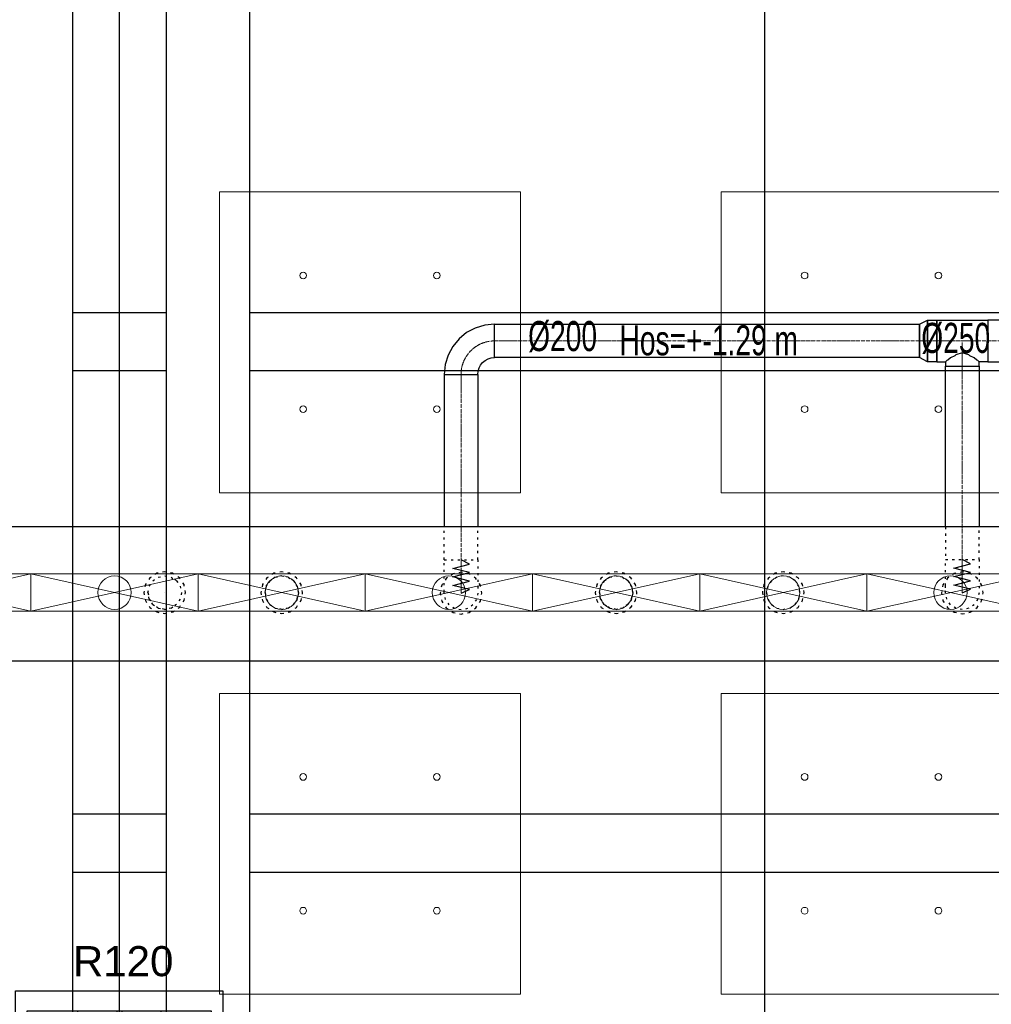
# Model space of a CAD drawing. Header units: centimetres. Extents: x -228435 to 46820, y -89367 to 152985.
# Tile 125 of 252: x -35135 to -29323, y 53540 to 59430. Entities that reach past the tile are written whole.
import ezdxf

# ---------------------------------------------------------------- set-up
doc = ezdxf.new("R2010")
doc.units = ezdxf.units.CM
doc.header["$LTSCALE"] = 50
doc.header["$PDMODE"] = 35
doc.header["$PDSIZE"] = 0.1
for name, pattern in [('CADVENT_CENTERLINE', [9.9, 7.4, -1, 0.5, -1]), ('CADVENT_HIDDEN', [0.8, 0.25, -0.55]), ('Kondygnacja  -0_5$0$HIDDEN', [9.525, 6.35, -3.175]), ('Kondygnacja  -0_5$0$HIDDEN2', [4.7625, 3.175, -1.5875]), ('Osie rzutów$0$DASHDOT2', [12.7, 6.35, -3.175, 0, -3.175])]:
    doc.linetypes.add(name, pattern=pattern)
doc.layers.get('0').update_dxf_attribs({"color": 8})
doc.layers.get('DEFPOINTS').update_dxf_attribs({"color": 8})
for name, color, linetype in [('01-103-Went PP_poziom-0_5$0$L_Nawiew', 3, 'Continuous'), ('bgde-nawiewEXP', 1, 'Continuous'), ('bgde-nawiewHIDDEN', 1, 'Continuous'), ('bgde-tekst', 7, 'Continuous'), ('Kondygnacja  -0_5$0$ARCH_INFO_ODPORNOŚĆ OGNIOWA', 8, 'Continuous'), ('Kondygnacja  -0_5$0$ARCH_KONSTR_POWYŻEJ RZUTU', 8, 'Kondygnacja  -0_5$0$HIDDEN'), ('Kondygnacja  -0_5$0$ARCH_KONSTR_POWYŻEJ RZUTU_IST', 8, 'Kondygnacja  -0_5$0$HIDDEN2'), ('Kondygnacja  -0_5$0$ARCH_KONSTRUKCJA_NIEWIDOCZNA', 8, 'Continuous'), ('Kondygnacja  -0_5$0$ARCH_OKŁADZINA', 8, 'Continuous'), ('Kondygnacja  -0_5$0$ARCH_SŁUPY', 8, 'Continuous'), ('Osie rzutów$0$ARCH_INFO_OSIE_IST', 8, 'Osie rzutów$0$DASHDOT2'), ('Osie rzutów$0$ARCH_INFO_OSIE_OPISY_IST', 8, 'Continuous')]:
    doc.layers.add(name, color=color, linetype=linetype)
for name, color, linetype, lineweight in [('bgde-nawiewCEN', 7, 'Continuous', 13), ('bgde_nawiewnik', 11, 'Continuous', 5), ('Kondygnacja  -0_5$0$ARCH_INFO_WYMIARY', 8, 'Continuous', 9), ('SU Lampy kwadratowe  -05$0$ARCH_SUFITY_PODWIESZANE', 8, 'Continuous', 9)]:
    doc.layers.add(name, color=color, linetype=linetype, lineweight=lineweight)
doc.styles.add('Kondygnacja  -0_5$0$Arial', font='ARIAL.TTF')
doc.styles.add('Kondygnacja  -0_5$0$Romans', font='Romans.shx', dxfattribs={"width": 0.7})
doc.dimstyles.new('Kondygnacja  -0_5$0$Wymiary 1-100', dxfattribs={"dimtxt": 12, "dimasz": 10, "dimexe": 5, "dimexo": 0, "dimgap": 4, "dimtad": 1, "dimrnd": 0.5, "dimzin": 12, "dimdsep": 46, "dimtxsty": 'Kondygnacja  -0_5$0$Romans', "dimblk": 'Kondygnacja  -0_5$0$_Oblique', "dimcen": 10, "dimdle": 10, "dimclrt": 55, "dimazin": 0, "dimtfac": 1, "dimtmove": 1, "dimatfit": 3, "dimfxl": 0, "dimtolj": 1, "dimtzin": 0, "dimarcsym": 0})
pattern_1 = [(45, (-1133.3117, -3177.9858), (-0.6735192, 0.6735192), [])]

# ---------------------------------------------------------------- blocks, each defined once
blk = doc.blocks.new('Osie rzutów')
at = {"layer": 'Osie rzutów$0$ARCH_INFO_OSIE_IST', "ltscale": 10}
for p, q in [((8660, 12510), (8660, 4623.26)), ((4436.04, 10400), (13655, 10400))]:
    blk.add_line(p, q, dxfattribs=at)
blk = doc.blocks.new('SU Lampy kwadratowe  -05$0$moduł sufitu')
at = {"layer": 'SU Lampy kwadratowe  -05$0$ARCH_SUFITY_PODWIESZANE'}
for points in [[(60, -60), (240, -60), (240, -240), (60, -240)], [(360, -60), (540, -60), (540, -240), (360, -240)], [(60, -360), (240, -360), (240, -540), (60, -540)], [(360, -360), (540, -360), (540, -540), (360, -540)]]:
    blk.add_lwpolyline(points, close=True, dxfattribs=at)
for centre in [(110, -110), (190, -110), (410, -110), (490, -110), (110, -190), (190, -190), (410, -190), (490, -190), (110, -410), (190, -410), (410, -410), (490, -410), (110, -490), (190, -490), (410, -490), (490, -490)]:
    blk.add_circle(centre, 2, dxfattribs=at)
blk = doc.blocks.new('SU Lampy kwadratowe  -05')
at = {"layer": 'SU Lampy kwadratowe  -05$0$ARCH_SUFITY_PODWIESZANE'}
blk.add_blockref('SU Lampy kwadratowe  -05$0$moduł sufitu', (8660, 10400), dxfattribs=at)
blk = doc.blocks.new('Kondygnacja  -0_5$0$_Oblique')
at = {"color": 0, "linetype": 'ByBlock', "lineweight": -2}
blk.add_line((-0.5, -0.5), (0.5, 0.5), dxfattribs=at)
blk = doc.blocks.new('*D152')
at = {"layer": 'DEFPOINTS', "color": 0}
for p in [(-29490, 82605), (-29490, 13059.2), (-30690, 12765)]:
    blk.add_point(p, dxfattribs=at)
at = {"layer": 'Kondygnacja  -0_5$0$ARCH_INFO_WYMIARY', "color": 0, "lineweight": -2}
for p, q in [((-30700, 13059.2), (-29480, 13059.2)), ((-30690, 13051.2), (-30690, 13064.2)), ((-29490, 13067.2), (-29490, 13054.2))]:
    blk.add_line(p, q, dxfattribs=at)
at = {"layer": 'Kondygnacja  -0_5$0$ARCH_INFO_WYMIARY', "color": 0, "lineweight": -2, "xscale": 10, "yscale": 10, "zscale": 10, "rotation": 180}
blk.add_blockref('Kondygnacja  -0_5$0$_Oblique', (-30690, 13059.2), dxfattribs=at)
at = {"layer": 'Kondygnacja  -0_5$0$ARCH_INFO_WYMIARY', "color": 0, "lineweight": -2, "xscale": 10, "yscale": 10, "zscale": 10}
blk.add_blockref('Kondygnacja  -0_5$0$_Oblique', (-29490, 13059.2), dxfattribs=at)
at = {"layer": 'Kondygnacja  -0_5$0$ARCH_INFO_WYMIARY', "color": 55, "insert": (-30090, 13069.2), "char_height": 12, "attachment_point": 5, "style": 'Kondygnacja  -0_5$0$Romans'}
blk.add_mtext('\\A1;1200', dxfattribs=at)
blk = doc.blocks.new('Kondygnacja  -0_5$0$słup_kwadrat')
at = {"layer": 'Kondygnacja  -0_5$0$ARCH_SŁUPY', "lineweight": 40}
h = blk.add_hatch(dxfattribs=at)
h.set_pattern_fill('ANSI31', color=256, scale=0.3, style=0)
h.set_pattern_definition(pattern_1)
h.paths.add_polyline_path([(36, 34), (39, 34), (39, 84), (36, 84)])
h = blk.add_hatch(dxfattribs=at)
h.set_pattern_fill('ANSI31', color=256, scale=0.3, style=0)
h.set_pattern_definition(pattern_1)
h.paths.add_polyline_path([(89, 80), (89, 83), (39, 83), (39, 80)])
h = blk.add_hatch(dxfattribs=at)
h.set_pattern_fill('ANSI31', color=256, scale=0.3, style=0)
h.set_pattern_definition(pattern_1)
h.paths.add_polyline_path([(89, 34), (92, 34), (92, 84), (89, 84)])
h = blk.add_hatch(dxfattribs=at)
h.set_pattern_fill('ANSI31', color=256, scale=0.3, style=0)
h.set_pattern_definition(pattern_1)
h.paths.add_polyline_path([(89, 57.5), (89, 60.5), (39, 60.5), (39, 57.5)])
h = blk.add_hatch(dxfattribs=at)
h.set_pattern_fill('ANSI31', color=256, scale=0.3, style=0)
h.set_pattern_definition(pattern_1)
h.paths.add_polyline_path([(89, 35), (89, 38), (39, 38), (39, 35)])
at = {"layer": 'Kondygnacja  -0_5$0$ARCH_KONSTRUKCJA_NIEWIDOCZNA'}
blk.add_lwpolyline([(119, 109), (119, 9), (9, 9), (9, 109)], close=True, dxfattribs=at)
for points in [[(36, 109), (36, 84)], [(39, 109), (39, 84)], [(62.5, 109), (62.5, 83)], [(65.5, 109), (65.5, 83)], [(89, 109), (89, 84)], [(92, 109), (92, 84)], [(9, 83), (36, 83)], [(92, 83), (119, 83)], [(9, 80), (36, 80)], [(92, 80), (119, 80)], [(9, 60.5), (36, 60.5)], [(92, 60.5), (119, 60.5)], [(9, 57.5), (36, 57.5)], [(92, 57.5), (119, 57.5)], [(9, 38), (36, 38)], [(92, 38), (119, 38)], [(9, 35), (36, 35)], [(36, 34), (36, 9)], [(39, 34), (39, 9)], [(62.5, 35), (62.5, 9)], [(65.49, 35), (65.49, 9)], [(89, 34), (89, 9)], [(92, 35), (119, 35)], [(92, 34), (92, 9)]]:
    blk.add_lwpolyline(points, dxfattribs=at)
at = {"layer": 'Kondygnacja  -0_5$0$ARCH_OKŁADZINA'}
blk.add_lwpolyline([(2, 121), (126, 121), (126, -3), (2, -3)], close=True, dxfattribs=at)
at = {"layer": 'Kondygnacja  -0_5$0$ARCH_SŁUPY', "lineweight": 40}
for p, q in [((39, 60.5), (89, 60.5)), ((89, 57.5), (39, 57.5))]:
    blk.add_line(p, q, dxfattribs=at)
at = {"layer": 'Kondygnacja  -0_5$0$ARCH_SŁUPY', "lineweight": 50, "const_width": 3}
blk.add_lwpolyline([(28.5, 94.5), (99.5, 94.5), (99.5, 23.5), (28.5, 23.5)], close=True, dxfattribs=at)
at = {"layer": 'Kondygnacja  -0_5$0$ARCH_SŁUPY', "lineweight": 40}
for points in [[(36, 84), (39, 84), (39, 34), (36, 34)], [(89, 84), (92, 84), (92, 34), (89, 34)]]:
    blk.add_lwpolyline(points, close=True, dxfattribs=at)
for points in [[(89, 83), (39, 83)], [(39, 80), (89, 80)], [(89, 38), (39, 38)], [(39, 35), (89, 35)]]:
    blk.add_lwpolyline(points, dxfattribs=at)
blk = doc.blocks.new('Kondygnacja  -0_5$0$konstrukcja istniejąca -0.5')
at = {"layer": 'Kondygnacja  -0_5$0$ARCH_KONSTR_POWYŻEJ RZUTU_IST', "ltscale": 10}
blk.add_line((8632, 10975), (8632, 9825), dxfattribs=at)
for points in [[(8688, 10975), (8688, 9825)], [(8738, 10975), (8738, 9825)], [(8632, 10267.89), (8688, 10267.89)], [(8738, 10267.89), (9782, 10267.89)], [(8688, 10232.89), (8632, 10232.89)], [(9782, 10232.89), (8738, 10232.89)], [(8632, 9967.89), (8688, 9967.89)], [(8738, 9967.89), (9782, 9967.89)], [(8688, 9932.89), (8632, 9932.89)], [(9782, 9932.89), (8738, 9932.89)]]:
    blk.add_lwpolyline(points, dxfattribs=at)
blk = doc.blocks.new('*D196')
at = {"layer": 'DEFPOINTS', "color": 0}
for p in [(-30050, 80238.2), (-30300, 80097.2), (-30300, 12523.8)]:
    blk.add_point(p, dxfattribs=at)
at = {"layer": 'Kondygnacja  -0_5$0$ARCH_INFO_WYMIARY', "color": 0, "lineweight": -2}
for p, q in [((-30050, 80105.2), (-30050, 80092.2)), ((-30040, 80097.2), (-30310, 80097.2)), ((-30300, 80089.2), (-30300, 80102.2))]:
    blk.add_line(p, q, dxfattribs=at)
at = {"layer": 'Kondygnacja  -0_5$0$ARCH_INFO_WYMIARY', "color": 0, "lineweight": -2, "xscale": 10, "yscale": 10, "zscale": 10, "rotation": 180}
blk.add_blockref('Kondygnacja  -0_5$0$_Oblique', (-30300, 80097.2), dxfattribs=at)
at = {"layer": 'Kondygnacja  -0_5$0$ARCH_INFO_WYMIARY', "color": 0, "lineweight": -2, "xscale": 10, "yscale": 10, "zscale": 10}
blk.add_blockref('Kondygnacja  -0_5$0$_Oblique', (-30050, 80097.2), dxfattribs=at)
at = {"layer": 'Kondygnacja  -0_5$0$ARCH_INFO_WYMIARY', "color": 55, "insert": (-30175, 80107.2), "char_height": 12, "attachment_point": 5, "style": 'Kondygnacja  -0_5$0$Romans'}
blk.add_mtext('\\A1;250', dxfattribs=at)
blk = doc.blocks.new('*D212')
at = {"layer": 'DEFPOINTS', "color": 0}
for p in [(-30586.3, 81900), (-30681.1, 12489.5), (9064, 12489.5)]:
    blk.add_point(p, dxfattribs=at)
at = {"layer": 'Kondygnacja  -0_5$0$ARCH_INFO_WYMIARY', "color": 0, "lineweight": -2}
for p, q in [((-30673.1, 81900), (-30686.1, 81900)), ((-30681.1, 81910), (-30681.1, 12479.5)), ((-30673.1, 12489.5), (-30686.1, 12489.5))]:
    blk.add_line(p, q, dxfattribs=at)
at = {"layer": 'Kondygnacja  -0_5$0$ARCH_INFO_WYMIARY', "color": 0, "lineweight": -2, "xscale": 10, "yscale": 10, "zscale": 10}
for p, rotation in [((-30681.1, 81900), 90), ((-30681.1, 12489.5), 270)]:
    blk.add_blockref('Kondygnacja  -0_5$0$_Oblique', p, dxfattribs=dict(at, rotation=rotation))
at = {"layer": 'Kondygnacja  -0_5$0$ARCH_INFO_WYMIARY', "color": 55, "insert": (-30691.1, 47194.8), "char_height": 12, "attachment_point": 5, "rotation": 90, "style": 'Kondygnacja  -0_5$0$Romans'}
blk.add_mtext('\\A1;69410.5', dxfattribs=at)
blk = doc.blocks.new('A$C066D7839')
at = {"layer": 'bgde_nawiewnik'}
for p, q in [((-50, -11.15), (-50, 11.15)), ((-50, 11.15), (50, 11.15)), ((-50, -11.15), (50, 11.15)), ((50, -11.15), (-50, 11.15)), ((50, 11.15), (50, -11.15)), ((50, -11.15), (-50, -11.15))]:
    blk.add_line(p, q, dxfattribs=at)
blk.add_circle((0, 0), 10, dxfattribs=at)

msp = doc.modelspace()

# ---------------------------------------------------------------- linework, layer by layer
at = {"layer": 'bgde-nawiewCEN', "linetype": 'CADVENT_CENTERLINE', "ltscale": 0.06}
for p, q in [((-29753.003, 57508.36), (-32295.248, 57508.36)), ((-29650.003, 57508.36), (-29753.003, 57508.36)), ((-29650.003, 57508.36), (-29497.003, 57508.36)), ((-29497.003, 57358.36), (-29497.003, 57508.36)), ((-29497.003, 57508.36), (-29344.003, 57508.36)), ((-29344.003, 57508.36), (-29204.003, 57508.36)), ((-29497.003, 57358.36), (-29497.003, 56201.3)), ((-32495.248, 57308.36), (-32495.248, 56199.522)), ((-32495.248, 56199.522), (-32495.248, 56180.826)), ((-29497.003, 56201.3), (-29497.003, 56182.604)), ((-32495.248, 56180.826), (-32495.248, 56129.715)), ((-29497.003, 56182.604), (-29497.003, 56131.493)), ((-32495.248, 56129.715), (-32495.248, 56101.922)), ((-32495.248, 56101.922), (-32495.248, 56078.397)), ((-32495.248, 56078.397), (-32495.248, 56058.782)), ((-29497.003, 56131.493), (-29497.003, 56103.7)), ((-29497.003, 56103.7), (-29497.003, 56080.174)), ((-29497.003, 56080.174), (-29497.003, 56060.56)), ((-32495.248, 56058.782), (-32495.248, 56042.722)), ((-32495.248, 56042.722), (-32495.248, 56029.863)), ((-32495.248, 56029.863), (-32495.248, 56019.848)), ((-32495.248, 56019.848), (-32495.248, 56012.322)), ((-29497.003, 56060.56), (-29497.003, 56044.5)), ((-29497.003, 56044.5), (-29497.003, 56031.641)), ((-29497.003, 56031.641), (-29497.003, 56021.626)), ((-29497.003, 56021.626), (-29497.003, 56014.1)), ((-29497.003, 56014.1), (-29497.003, 56008.708)), ((-32495.248, 56012.322), (-32495.248, 56006.93)), ((-32495.248, 56006.93), (-32495.248, 56003.315)), ((-32495.248, 56003.315), (-32495.248, 56001.122)), ((-32495.248, 56001.122), (-32495.248, 55999.997)), ((-32495.248, 55999.997), (-32495.248, 55999.522)), ((-29497.003, 56008.708), (-29497.003, 56005.093)), ((-29497.003, 56005.093), (-29497.003, 56002.9)), ((-29497.003, 56002.9), (-29497.003, 56001.774)), ((-29497.003, 56001.774), (-29497.003, 56001.3))]:
    msp.add_line(p, q, dxfattribs=at)
msp.add_arc((-32295.248, 57308.36), 200, 90, 180, dxfattribs=at)
at = {"layer": 'bgde-nawiewEXP', "linetype": 'Continuous'}
for points in [[(-32595.248, 57308.36), (-32395.248, 57308.36), (-32393.326, 57327.869), (-32387.636, 57346.629), (-32378.395, 57363.917), (-32365.958, 57379.071), (-32350.805, 57391.507), (-32333.516, 57400.748), (-32314.757, 57406.439), (-32295.248, 57408.36), (-32295.248, 57608.36), (-32353.775, 57602.596), (-32410.053, 57585.524), (-32461.919, 57557.801), (-32507.38, 57520.492), (-32544.689, 57475.031), (-32572.412, 57423.165), (-32589.483, 57366.887)], [(-32295.248, 57408.36), (-32295.248, 57608.36), (-29753.003, 57608.36), (-29753.003, 57408.36)], [(-29753.003, 57408.36), (-29753.003, 57608.36), (-29704.846, 57633.36), (-29704.846, 57383.36)], [(-29704.845, 57383.36), (-29704.845, 57633.36), (-29650.003, 57633.36), (-29650.003, 57383.36)], [(-29344.002, 57383.36), (-29204.003, 57383.36), (-29204.003, 57633.36), (-29344.002, 57633.36), (-29344.002, 57392.875)], [(-51077.187, 55595.52), (-9318.667, 55595.52), (-9318.667, 56395.52), (-51077.187, 56395.52), (-51077.187, 55995.517)]]:
    msp.add_lwpolyline(points, close=True, dxfattribs=at)
for points in [[(-29650.003, 57383.36), (-29650.003, 57633.36), (-29344.003, 57633.36), (-29344.003, 57383.36), (-29397.003, 57383.36)], [(-29650.003, 57383.36), (-29597.003, 57383.36), (-29597.003, 57358.36), (-29397.003, 57358.36), (-29397.003, 57383.36), (-29404.615, 57390.972), (-29411.007, 57392.875), (-29426.292, 57408.16), (-29452.748, 57419.972), (-29458.734, 57425.958), (-29497.003, 57437.35), (-29535.271, 57425.958), (-29541.257, 57419.972), (-29567.713, 57408.16), (-29582.998, 57392.875), (-29589.391, 57390.972), (-29597.003, 57383.36)], [(-29597.003, 56395.52), (-29597.003, 57358.36), (-29397.003, 57358.36), (-29397.003, 56395.52)], [(-32595.248, 57308.36), (-32595.248, 56395.52)], [(-32595.248, 57308.36), (-32395.248, 57308.36), (-32395.248, 56395.52)]]:
    msp.add_lwpolyline(points, dxfattribs=at)
at = {"layer": 'bgde-nawiewHIDDEN', "linetype": 'CADVENT_HIDDEN'}
for points in [[(-32595.248, 56199.523), (-32395.248, 56199.523), (-32395.248, 56395.52)], [(-32595.248, 56199.523), (-32595.248, 56395.52)], [(-29597.003, 56395.52), (-29597.003, 56201.3), (-29397.003, 56201.3), (-29397.003, 56395.52)], [(-34367.838, 56002.697), (-34360.226, 56040.966), (-34338.549, 56073.408), (-34306.106, 56095.085), (-34267.838, 56102.697), (-34229.57, 56095.085), (-34197.127, 56073.408)], [(-34197.127, 56073.408), (-34229.57, 56095.085)], [(-34197.127, 56073.408), (-34175.45, 56040.966), (-34167.838, 56002.697), (-34175.45, 55964.429), (-34197.127, 55931.987), (-34229.57, 55910.31)], [(-33667.838, 56002.697), (-33660.226, 56040.966), (-33638.549, 56073.408), (-33606.106, 56095.085), (-33567.838, 56102.697), (-33529.57, 56095.085)], [(-33529.57, 56095.085), (-33567.838, 56102.697)], [(-33529.57, 56095.085), (-33497.127, 56073.408), (-33475.45, 56040.966)], [(-33475.45, 56040.966), (-33497.127, 56073.408)], [(-33475.45, 56040.966), (-33467.838, 56002.697), (-33475.45, 55964.429)], [(-34367.838, 56002.697), (-34360.226, 55964.429), (-34338.549, 55931.987), (-34306.106, 55910.31), (-34267.838, 55902.697), (-34229.57, 55910.31), (-34197.127, 55931.987)], [(-33667.838, 56002.697), (-33660.226, 55964.429), (-33638.549, 55931.987), (-33606.106, 55910.31), (-33567.838, 55902.697)], [(-33529.57, 55910.31), (-33497.127, 55931.987), (-33475.45, 55964.429)], [(-33475.45, 55964.429), (-33497.127, 55931.987)], [(-33475.45, 55964.429), (-33467.838, 56002.697)], [(-33567.838, 55902.697), (-33606.106, 55910.31)], [(-33567.838, 55902.697), (-33529.57, 55910.31)], [(-33529.57, 55910.31), (-33567.838, 55902.697)]]:
    msp.add_lwpolyline(points, dxfattribs=at)
for points in [[(-32595.248, 56006.93), (-32595.248, 56199.522), (-32395.248, 56199.522), (-32395.248, 55999.522), (-32402.86, 55961.254), (-32424.537, 55928.812), (-32456.979, 55907.135), (-32495.248, 55899.522), (-32533.516, 55907.135), (-32565.958, 55928.812), (-32587.636, 55961.254), (-32595.248, 55999.522), (-32595.248, 56003.315)], [(-29597.003, 56044.5), (-29597.003, 56201.3), (-29397.003, 56201.3), (-29397.003, 56001.3), (-29404.615, 55963.032), (-29426.292, 55930.59), (-29458.734, 55908.912), (-29497.003, 55901.3), (-29535.271, 55908.912), (-29567.713, 55930.59), (-29589.391, 55963.032), (-29597.003, 56001.3), (-29597.003, 56031.641)], [(-34392.838, 56002.697), (-34383.323, 55954.862), (-34356.226, 55914.309), (-34315.674, 55887.213), (-34267.838, 55877.697), (-34220.003, 55887.213), (-34179.45, 55914.309), (-34152.353, 55954.862), (-34142.838, 56002.697), (-34152.353, 56050.533), (-34179.45, 56091.086), (-34220.003, 56118.182), (-34267.838, 56127.697), (-34315.674, 56118.182), (-34356.226, 56091.086), (-34383.323, 56050.533)], [(-34392.838, 56002.697), (-34383.323, 55954.862), (-34356.226, 55914.309), (-34315.674, 55887.213), (-34267.838, 55877.697), (-34220.003, 55887.213), (-34179.45, 55914.309), (-34152.353, 55954.862), (-34142.838, 56002.697), (-34152.353, 56050.533), (-34179.45, 56091.086), (-34220.003, 56118.182), (-34267.838, 56127.697), (-34315.674, 56118.182), (-34356.226, 56091.086), (-34383.323, 56050.533)], [(-34367.838, 56002.697), (-34360.226, 56040.966), (-34338.549, 56073.408), (-34306.106, 56095.085), (-34267.838, 56102.697), (-34229.57, 56095.085), (-34197.127, 56073.408), (-34175.45, 56040.966), (-34167.838, 56002.697), (-34175.45, 55964.429), (-34197.127, 55931.987), (-34229.57, 55910.31), (-34267.838, 55902.697), (-34306.106, 55910.31), (-34338.549, 55931.987), (-34360.226, 55964.429)], [(-33692.838, 56002.697), (-33683.323, 55954.862), (-33656.226, 55914.309), (-33615.674, 55887.213), (-33567.838, 55877.697), (-33520.003, 55887.213), (-33479.45, 55914.309), (-33452.353, 55954.862), (-33442.838, 56002.697), (-33452.353, 56050.533), (-33479.45, 56091.086), (-33520.003, 56118.182), (-33567.838, 56127.697), (-33615.674, 56118.182), (-33656.226, 56091.086), (-33683.323, 56050.533)], [(-33692.838, 56002.697), (-33683.323, 55954.862), (-33656.226, 55914.309), (-33615.674, 55887.213), (-33567.838, 55877.697), (-33520.003, 55887.213), (-33479.45, 55914.309), (-33452.353, 55954.862), (-33442.838, 56002.697), (-33452.353, 56050.533), (-33479.45, 56091.086), (-33520.003, 56118.182), (-33567.838, 56127.697), (-33615.674, 56118.182), (-33656.226, 56091.086), (-33683.323, 56050.533)], [(-33667.838, 56002.697), (-33660.226, 55964.429), (-33638.549, 55931.987), (-33606.106, 55910.31), (-33567.838, 55902.697), (-33529.57, 55910.31), (-33497.127, 55931.987), (-33475.45, 55964.429), (-33467.838, 56002.697), (-33475.45, 56040.966), (-33497.127, 56073.408), (-33529.57, 56095.085), (-33567.838, 56102.697), (-33606.106, 56095.085), (-33638.549, 56073.408), (-33660.226, 56040.966)], [(-32620.248, 55999.522), (-32610.733, 55951.687), (-32583.636, 55911.134), (-32543.083, 55884.038), (-32495.248, 55874.522), (-32447.412, 55884.038), (-32406.859, 55911.134), (-32379.763, 55951.687), (-32370.248, 55999.522), (-32379.763, 56047.358), (-32406.859, 56087.911), (-32447.412, 56115.007), (-32495.248, 56124.522), (-32543.083, 56115.007), (-32583.636, 56087.911), (-32610.733, 56047.358)], [(-32620.248, 55999.522), (-32610.733, 55951.687), (-32583.636, 55911.134), (-32543.083, 55884.038), (-32495.248, 55874.522), (-32447.412, 55884.038), (-32406.859, 55911.134), (-32379.763, 55951.687), (-32370.248, 55999.522), (-32379.763, 56047.358), (-32406.859, 56087.911), (-32447.412, 56115.007), (-32495.248, 56124.522), (-32543.083, 56115.007), (-32583.636, 56087.911), (-32610.733, 56047.358)], [(-31692.838, 56002.697), (-31683.323, 55954.862), (-31656.226, 55914.309), (-31615.674, 55887.213), (-31567.838, 55877.697), (-31520.003, 55887.213), (-31479.45, 55914.309), (-31452.353, 55954.862), (-31442.838, 56002.697), (-31452.353, 56050.533), (-31479.45, 56091.086), (-31520.003, 56118.182), (-31567.838, 56127.697), (-31615.674, 56118.182), (-31656.226, 56091.086), (-31683.323, 56050.533)], [(-31692.838, 56002.697), (-31683.323, 55954.862), (-31656.226, 55914.309), (-31615.674, 55887.213), (-31567.838, 55877.697), (-31520.003, 55887.213), (-31479.45, 55914.309), (-31452.353, 55954.862), (-31442.838, 56002.697), (-31452.353, 56050.533), (-31479.45, 56091.086), (-31520.003, 56118.182), (-31567.838, 56127.697), (-31615.674, 56118.182), (-31656.226, 56091.086), (-31683.323, 56050.533)], [(-31667.838, 56002.697), (-31660.226, 56040.966), (-31638.549, 56073.408), (-31606.106, 56095.085), (-31567.838, 56102.697), (-31529.57, 56095.085), (-31497.127, 56073.408), (-31475.45, 56040.966), (-31467.838, 56002.697), (-31475.45, 55964.429), (-31497.127, 55931.987), (-31529.57, 55910.31), (-31567.838, 55902.697), (-31606.106, 55910.31), (-31638.549, 55931.987), (-31660.226, 55964.429)], [(-31667.838, 56002.697), (-31660.226, 55964.429), (-31638.549, 55931.987), (-31606.106, 55910.31), (-31567.838, 55902.697), (-31529.57, 55910.31), (-31497.127, 55931.987), (-31475.45, 55964.429), (-31467.838, 56002.697), (-31475.45, 56040.966), (-31497.127, 56073.408), (-31529.57, 56095.085), (-31567.838, 56102.697), (-31606.106, 56095.085), (-31638.549, 56073.408), (-31660.226, 56040.966)], [(-30692.838, 56002.697), (-30683.323, 55954.862), (-30656.226, 55914.309), (-30615.674, 55887.213), (-30567.838, 55877.697), (-30520.003, 55887.213), (-30479.45, 55914.309), (-30452.353, 55954.862), (-30442.838, 56002.697), (-30452.353, 56050.533), (-30479.45, 56091.086), (-30520.003, 56118.182), (-30567.838, 56127.697), (-30615.674, 56118.182), (-30656.226, 56091.086), (-30683.323, 56050.533)], [(-30692.838, 56002.697), (-30683.323, 55954.862), (-30656.226, 55914.309), (-30615.674, 55887.213), (-30567.838, 55877.697), (-30520.003, 55887.213), (-30479.45, 55914.309), (-30452.353, 55954.862), (-30442.838, 56002.697), (-30452.353, 56050.533), (-30479.45, 56091.086), (-30520.003, 56118.182), (-30567.838, 56127.697), (-30615.674, 56118.182), (-30656.226, 56091.086), (-30683.323, 56050.533)], [(-30667.838, 56002.697), (-30660.226, 55964.429), (-30638.549, 55931.987), (-30606.106, 55910.31), (-30567.838, 55902.697), (-30529.57, 55910.31), (-30497.127, 55931.987), (-30475.45, 55964.429), (-30467.838, 56002.697), (-30475.45, 56040.966), (-30497.127, 56073.408), (-30529.57, 56095.085), (-30567.838, 56102.697), (-30606.106, 56095.085), (-30638.549, 56073.408), (-30660.226, 56040.966)], [(-30667.838, 56002.697), (-30660.226, 55964.429), (-30638.549, 55931.987), (-30606.106, 55910.31), (-30567.838, 55902.697), (-30529.57, 55910.31), (-30497.127, 55931.987), (-30475.45, 55964.429), (-30467.838, 56002.697), (-30475.45, 56040.966), (-30497.127, 56073.408), (-30529.57, 56095.085), (-30567.838, 56102.697), (-30606.106, 56095.085), (-30638.549, 56073.408), (-30660.226, 56040.966)], [(-29622.003, 56001.3), (-29612.488, 55953.465), (-29585.391, 55912.912), (-29544.838, 55885.815), (-29497.003, 55876.3), (-29449.167, 55885.815), (-29408.614, 55912.912), (-29381.518, 55953.465), (-29372.003, 56001.3), (-29381.518, 56049.136), (-29408.614, 56089.689), (-29449.167, 56116.785), (-29497.003, 56126.3), (-29544.838, 56116.785), (-29585.391, 56089.689), (-29612.488, 56049.136)], [(-29622.003, 56001.3), (-29612.488, 55953.465), (-29585.391, 55912.912), (-29544.838, 55885.815), (-29497.003, 55876.3), (-29449.167, 55885.815), (-29408.614, 55912.912), (-29381.518, 55953.465), (-29372.003, 56001.3), (-29381.518, 56049.136), (-29408.614, 56089.689), (-29449.167, 56116.785), (-29497.003, 56126.3), (-29544.838, 56116.785), (-29585.391, 56089.689), (-29612.488, 56049.136)]]:
    msp.add_lwpolyline(points, close=True, dxfattribs=at)
at = {"layer": 'bgde-nawiewHIDDEN'}
for points in [[(-32495.248, 55999.522), (-32445.248, 56020.82), (-32545.248, 56046.182), (-32445.248, 56071.402), (-32545.248, 56096.687), (-32445.248, 56122.222), (-32545.248, 56147.581), (-32445.248, 56173.04), (-32495.248, 56199.522)], [(-29497.003, 56001.3), (-29447.003, 56022.598), (-29547.003, 56047.96), (-29447.003, 56073.18), (-29547.003, 56098.465), (-29447.003, 56124), (-29547.003, 56149.359), (-29447.003, 56174.818), (-29497.003, 56201.3)], [(-34267.838, 56002.697), (-34267.838, 56002.697)], [(-33567.838, 56002.697), (-33567.838, 56002.697)], [(-31567.838, 56002.697), (-31567.838, 56002.697)], [(-30567.838, 56002.697), (-30567.838, 56002.697)]]:
    msp.add_lwpolyline(points, dxfattribs=at)

# ---------------------------------------------------------------- block references
at = {"layer": '01-103-Went PP_poziom-0_5$0$L_Nawiew', "xscale": 10, "yscale": 10, "zscale": 10}
for p in [(-35567.836, 56002.697, 742.119), (-34567.836, 56002.697, 742.119), (-33567.836, 56002.697, 742.119), (-32567.836, 56002.697, 742.119), (-31567.836, 56002.697, 742.119), (-30567.836, 56002.697, 742.119), (-29567.836, 56002.697, 742.119)]:
    msp.add_blockref('A$C066D7839', p, dxfattribs=at)
at = {"layer": 'Kondygnacja  -0_5$0$ARCH_KONSTR_POWYŻEJ RZUTU', "xscale": 10, "yscale": 10, "zscale": 10}
msp.add_blockref('Kondygnacja  -0_5$0$konstrukcja istniejąca -0.5', (-121140, -45000), dxfattribs=at)
at = {"layer": 'Kondygnacja  -0_5$0$ARCH_SŁUPY', "xscale": 10, "yscale": 10, "zscale": 10}
msp.add_blockref('Kondygnacja  -0_5$0$słup_kwadrat', (-35180, 52410), dxfattribs=at)
at = {"layer": 'Osie rzutów$0$ARCH_INFO_OSIE_OPISY_IST', "xscale": 10, "yscale": 10, "zscale": 10}
msp.add_blockref('Osie rzutów', (-121140, -45000), dxfattribs=at)
at = {"layer": 'SU Lampy kwadratowe  -05$0$ARCH_SUFITY_PODWIESZANE', "xscale": 10, "yscale": 10, "zscale": 10}
msp.add_blockref('SU Lampy kwadratowe  -05', (-121140, -45000), dxfattribs=at)

# ---------------------------------------------------------------- texts
at = {"layer": 'bgde-tekst', "width": 0.7}
for s, p in [('%%c200', (-32093.982, 57447.363, 2865)), ('Hos=+-1.29 m ', (-31547.329, 57422.182, 4155)), ('%%c250', (-29742.3, 57436.524, 2865))]:
    msp.add_text(s, height=180, dxfattribs=at).set_placement(p)
at = {"layer": 'Kondygnacja  -0_5$0$ARCH_INFO_ODPORNOŚĆ OGNIOWA', "insert": (-34516.217, 53946.874), "char_height": 180, "width": 533.32525, "attachment_point": 5, "style": 'Kondygnacja  -0_5$0$Arial'}
msp.add_mtext('\\PR120', dxfattribs=at)

# ---------------------------------------------------------------- dimensions: what is measured, and where the dimension line sits
at = {"layer": 'Kondygnacja  -0_5$0$ARCH_INFO_WYMIARY'}
for base, p1, p2, picture, middle in [((-29490, 13059.178), (-30690, 12765), (-29490, 82605), '*D152', (-30090, 13069.178)), ((-30300, 80097.163), (-30050, 80238.222), (-30300, 12523.822), '*D196', (-30175, 80107.163))]:
    dim = msp.add_linear_dim(base=base, p1=p1, p2=p2, dimstyle='Kondygnacja  -0_5$0$Wymiary 1-100', dxfattribs=at)
    dim.commit()
    dim.dimension.update_dxf_attribs({"geometry": picture, "text_midpoint": middle})
dim = msp.add_linear_dim(base=(-30681.114, 12489.5), p1=(-30586.301, 81900), p2=(9064, 12489.5), angle=90, dimstyle='Kondygnacja  -0_5$0$Wymiary 1-100', dxfattribs=at)
dim.commit()
dim.dimension.update_dxf_attribs({"geometry": '*D212', "text_midpoint": (-30691.114, 47194.75)})

doc.saveas('drawing.dxf')
